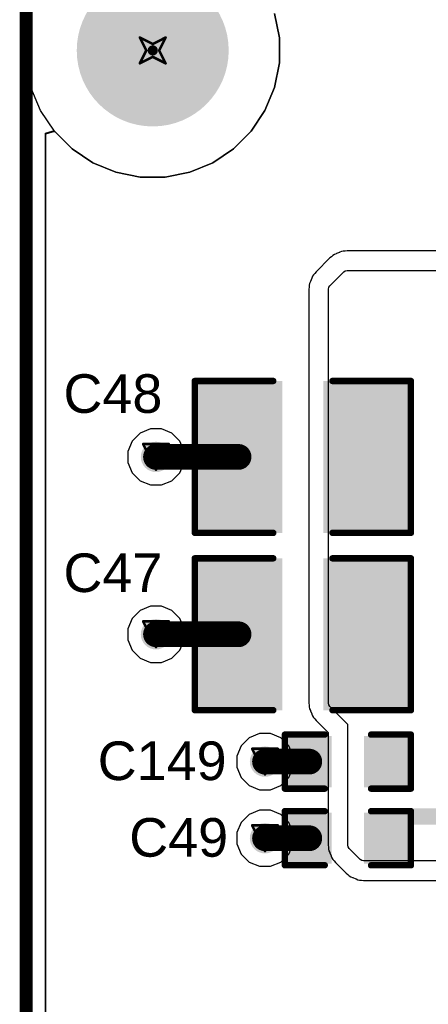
# Model space of a CAD drawing. Header units: inches. Extents: x 0 to 12.2, y 0 to 7.
# Tile 94 of 154: x -0.005 to 0.313, y 3.885 to 4.65. Entities that reach past the tile are written whole.
import ezdxf

# ---------------------------------------------------------------- set-up
doc = ezdxf.new("R2010")
doc.units = ezdxf.units.IN
doc.header["$MEASUREMENT"] = 0
for name, color, linetype in [('Board Outline', 216, 'Continuous'), ('Bottom Layer', 5, 'Continuous'), ('Bottom Solder', 6, 'Continuous'), ('Drill Drawing', 1, 'Continuous'), ('Layer 1', 16, 'Continuous'), ('Layer 2', 76, 'Continuous'), ('Multi-Layer', 9, 'Continuous'), ('Pad Holes', 156, 'Continuous'), ('Top Layer', 1, 'Continuous'), ('Top Overlay', 2, 'Continuous'), ('Top Paste', 8, 'Continuous'), ('Top Solder', 216, 'Continuous'), ('Via Holes', 16, 'Continuous')]:
    doc.layers.add(name, color=color, linetype=linetype)
doc.styles.add('Arial', font='txt', dxfattribs={"height": 0.2})

# ---------------------------------------------------------------- blocks, each defined once
blk = doc.blocks.new('C___0603_209')
at = {"layer": 'Top Layer'}
for points in [[(-0.015, 0.0175), (-0.015, -0.0175), (-0.045, -0.0175), (-0.045, 0.0175)], [(0.045, 0.0175), (0.045, -0.0175), (0.015, -0.0175), (0.015, 0.0175)]]:
    blk.add_hatch(color=1, dxfattribs=at).paths.add_polyline_path(points)
at = {"layer": 'Top Paste'}
for points in [[(-0.015, 0.0175), (-0.015, -0.0175), (-0.045, -0.0175), (-0.045, 0.0175)], [(0.045, 0.0175), (0.045, -0.0175), (0.015, -0.0175), (0.015, 0.0175)]]:
    blk.add_hatch(color=8, dxfattribs=at).paths.add_polyline_path(points)
at = {"layer": 'Top Solder'}
for points in [[(-0.01264, 0.01986), (-0.01264, -0.01986), (-0.04736, -0.01986), (-0.04736, 0.01986)], [(0.04736, 0.01986), (0.04736, -0.01986), (0.01264, -0.01986), (0.01264, 0.01986)]]:
    blk.add_hatch(color=216, dxfattribs=at).paths.add_polyline_path(points)
at = {"layer": 'Top Overlay', "const_width": 0.005}
for points in [[(-0.049, 0.021), (-0.018, 0.021)], [(-0.049, -0.021), (-0.049, 0.021)], [(0.018, 0.021), (0.049, 0.021)], [(0.049, -0.021), (0.049, 0.021)], [(-0.049, -0.021), (-0.018, -0.021)], [(0.018, -0.021), (0.049, -0.021)]]:
    blk.add_lwpolyline(points, dxfattribs=at)
at = {"layer": 'Top Overlay', "const_width": 0.0025}
for points in [[(-0.05025, 0.021, 1), (-0.04775, 0.021, 1)], [(-0.05025, 0.021, 1), (-0.04775, 0.021, 1)], [(-0.01925, 0.021, 1), (-0.01675, 0.021, 1)], [(0.01675, 0.021, 1), (0.01925, 0.021, 1)], [(0.04775, 0.021, 1), (0.05025, 0.021, 1)], [(0.04775, 0.021, 1), (0.05025, 0.021, 1)], [(-0.05025, -0.021, 1), (-0.04775, -0.021, 1)], [(-0.05025, -0.021, 1), (-0.04775, -0.021, 1)], [(-0.01925, -0.021, 1), (-0.01675, -0.021, 1)], [(0.01675, -0.021, 1), (0.01925, -0.021, 1)], [(0.04775, -0.021, 1), (0.05025, -0.021, 1)], [(0.04775, -0.021, 1), (0.05025, -0.021, 1)]]:
    blk.add_lwpolyline(points, format="xyb", close=True, dxfattribs=at)
blk = doc.blocks.new('C___0603_306')
at = {"layer": 'Top Layer'}
for points in [[(-0.015, 0.0175), (-0.015, -0.0175), (-0.045, -0.0175), (-0.045, 0.0175)], [(0.045, 0.0175), (0.045, -0.0175), (0.015, -0.0175), (0.015, 0.0175)]]:
    blk.add_hatch(color=1, dxfattribs=at).paths.add_polyline_path(points)
at = {"layer": 'Top Paste'}
for points in [[(-0.015, 0.0175), (-0.015, -0.0175), (-0.045, -0.0175), (-0.045, 0.0175)], [(0.045, 0.0175), (0.045, -0.0175), (0.015, -0.0175), (0.015, 0.0175)]]:
    blk.add_hatch(color=8, dxfattribs=at).paths.add_polyline_path(points)
at = {"layer": 'Top Solder'}
for points in [[(-0.01264, 0.01986), (-0.01264, -0.01986), (-0.04736, -0.01986), (-0.04736, 0.01986)], [(0.04736, 0.01986), (0.04736, -0.01986), (0.01264, -0.01986), (0.01264, 0.01986)]]:
    blk.add_hatch(color=216, dxfattribs=at).paths.add_polyline_path(points)
at = {"layer": 'Top Overlay', "const_width": 0.005}
for points in [[(-0.049, 0.021), (-0.018, 0.021)], [(-0.049, -0.021), (-0.049, 0.021)], [(0.018, 0.021), (0.049, 0.021)], [(0.049, -0.021), (0.049, 0.021)], [(-0.049, -0.021), (-0.018, -0.021)], [(0.018, -0.021), (0.049, -0.021)]]:
    blk.add_lwpolyline(points, dxfattribs=at)
at = {"layer": 'Top Overlay', "const_width": 0.0025}
for points in [[(-0.05025, 0.021, 1), (-0.04775, 0.021, 1)], [(-0.05025, 0.021, 1), (-0.04775, 0.021, 1)], [(-0.01925, 0.021, 1), (-0.01675, 0.021, 1)], [(0.01675, 0.021, 1), (0.01925, 0.021, 1)], [(0.04775, 0.021, 1), (0.05025, 0.021, 1)], [(0.04775, 0.021, 1), (0.05025, 0.021, 1)], [(-0.05025, -0.021, 1), (-0.04775, -0.021, 1)], [(-0.05025, -0.021, 1), (-0.04775, -0.021, 1)], [(-0.01925, -0.021, 1), (-0.01675, -0.021, 1)], [(0.01675, -0.021, 1), (0.01925, -0.021, 1)], [(0.04775, -0.021, 1), (0.05025, -0.021, 1)], [(0.04775, -0.021, 1), (0.05025, -0.021, 1)]]:
    blk.add_lwpolyline(points, format="xyb", close=True, dxfattribs=at)
blk = doc.blocks.new('C___1210_307')
at = {"layer": 'Top Layer'}
for points in [[(-0.08, 0.055), (-0.02, 0.055), (-0.02, -0.055), (-0.08, -0.055)], [(0.02, 0.055), (0.08, 0.055), (0.08, -0.055), (0.02, -0.055)]]:
    blk.add_hatch(color=1, dxfattribs=at).paths.add_polyline_path(points)
at = {"layer": 'Top Paste'}
for points in [[(-0.08, 0.055), (-0.02, 0.055), (-0.02, -0.055), (-0.08, -0.055)], [(0.02, 0.055), (0.08, 0.055), (0.08, -0.055), (0.02, -0.055)]]:
    blk.add_hatch(color=8, dxfattribs=at).paths.add_polyline_path(points)
at = {"layer": 'Top Solder'}
for points in [[(-0.084, 0.059), (-0.016, 0.059), (-0.016, -0.059), (-0.084, -0.059)], [(0.016, 0.059), (0.084, 0.059), (0.084, -0.059), (0.016, -0.059)]]:
    blk.add_hatch(color=216, dxfattribs=at).paths.add_polyline_path(points)
at = {"layer": 'Top Overlay', "const_width": 0.005}
for points in [[(-0.084, 0.059), (-0.023, 0.059)], [(-0.084, -0.059), (-0.084, 0.059)], [(0.023, 0.059), (0.084, 0.059)], [(0.084, -0.059), (0.084, 0.059)], [(-0.084, -0.059), (-0.023, -0.059)], [(0.023, -0.059), (0.084, -0.059)]]:
    blk.add_lwpolyline(points, dxfattribs=at)
at = {"layer": 'Top Overlay', "const_width": 0.0025}
for points in [[(-0.08525, 0.059, 1), (-0.08275, 0.059, 1)], [(-0.08525, 0.059, 1), (-0.08275, 0.059, 1)], [(-0.02425, 0.059, 1), (-0.02175, 0.059, 1)], [(0.02175, 0.059, 1), (0.02425, 0.059, 1)], [(0.08275, 0.059, 1), (0.08525, 0.059, 1)], [(0.08275, 0.059, 1), (0.08525, 0.059, 1)], [(-0.08525, -0.059, 1), (-0.08275, -0.059, 1)], [(-0.08525, -0.059, 1), (-0.08275, -0.059, 1)], [(-0.02425, -0.059, 1), (-0.02175, -0.059, 1)], [(0.02175, -0.059, 1), (0.02425, -0.059, 1)], [(0.08275, -0.059, 1), (0.08525, -0.059, 1)], [(0.08275, -0.059, 1), (0.08525, -0.059, 1)]]:
    blk.add_lwpolyline(points, format="xyb", close=True, dxfattribs=at)
blk = doc.blocks.new('C___1210_308')
at = {"layer": 'Top Layer'}
for points in [[(-0.08, 0.055), (-0.02, 0.055), (-0.02, -0.055), (-0.08, -0.055)], [(0.02, 0.055), (0.08, 0.055), (0.08, -0.055), (0.02, -0.055)]]:
    blk.add_hatch(color=1, dxfattribs=at).paths.add_polyline_path(points)
at = {"layer": 'Top Paste'}
for points in [[(-0.08, 0.055), (-0.02, 0.055), (-0.02, -0.055), (-0.08, -0.055)], [(0.02, 0.055), (0.08, 0.055), (0.08, -0.055), (0.02, -0.055)]]:
    blk.add_hatch(color=8, dxfattribs=at).paths.add_polyline_path(points)
at = {"layer": 'Top Solder'}
for points in [[(-0.084, 0.059), (-0.016, 0.059), (-0.016, -0.059), (-0.084, -0.059)], [(0.016, 0.059), (0.084, 0.059), (0.084, -0.059), (0.016, -0.059)]]:
    blk.add_hatch(color=216, dxfattribs=at).paths.add_polyline_path(points)
at = {"layer": 'Top Overlay', "const_width": 0.005}
for points in [[(-0.084, 0.059), (-0.023, 0.059)], [(-0.084, -0.059), (-0.084, 0.059)], [(0.023, 0.059), (0.084, 0.059)], [(0.084, -0.059), (0.084, 0.059)], [(-0.084, -0.059), (-0.023, -0.059)], [(0.023, -0.059), (0.084, -0.059)]]:
    blk.add_lwpolyline(points, dxfattribs=at)
at = {"layer": 'Top Overlay', "const_width": 0.0025}
for points in [[(-0.08525, 0.059, 1), (-0.08275, 0.059, 1)], [(-0.08525, 0.059, 1), (-0.08275, 0.059, 1)], [(-0.02425, 0.059, 1), (-0.02175, 0.059, 1)], [(0.02175, 0.059, 1), (0.02425, 0.059, 1)], [(0.08275, 0.059, 1), (0.08525, 0.059, 1)], [(0.08275, 0.059, 1), (0.08525, 0.059, 1)], [(-0.08525, -0.059, 1), (-0.08275, -0.059, 1)], [(-0.08525, -0.059, 1), (-0.08275, -0.059, 1)], [(-0.02425, -0.059, 1), (-0.02175, -0.059, 1)], [(0.02175, -0.059, 1), (0.02425, -0.059, 1)], [(0.08275, -0.059, 1), (0.08525, -0.059, 1)], [(0.08275, -0.059, 1), (0.08525, -0.059, 1)]]:
    blk.add_lwpolyline(points, format="xyb", close=True, dxfattribs=at)

msp = doc.modelspace()

# ---------------------------------------------------------------- hatches: boundary and pattern name
at = {"layer": 'Bottom Layer'}
h = msp.add_hatch(color=5, dxfattribs=at)
edge = h.paths.add_edge_path()
edge.add_arc((0.10095, 4.31015), 0.01181, 0, 360)
h = msp.add_hatch(color=5, dxfattribs=at)
edge = h.paths.add_edge_path()
edge.add_arc((0.10095, 4.17236), 0.01181, 0, 360)
h = msp.add_hatch(color=5, dxfattribs=at)
edge = h.paths.add_edge_path()
edge.add_arc((0.18569, 4.0734), 0.01181, 0, 360)
h = msp.add_hatch(color=5, dxfattribs=at)
edge = h.paths.add_edge_path()
edge.add_arc((0.18569, 4.01388), 0.01181, 0, 360)
at = {"layer": 'Bottom Solder'}
h = msp.add_hatch(color=6, dxfattribs=at)
edge = h.paths.add_edge_path()
edge.add_arc((0.09842, 4.62599), 0.004, 0, 360)
at = {"layer": 'Layer 1'}
h = msp.add_hatch(color=16, dxfattribs=at)
edge = h.paths.add_edge_path()
edge.add_arc((0.10095, 4.31015), 0.01181, 0, 360)
h = msp.add_hatch(color=16, dxfattribs=at)
edge = h.paths.add_edge_path()
edge.add_arc((0.10095, 4.17236), 0.01181, 0, 360)
h = msp.add_hatch(color=16, dxfattribs=at)
edge = h.paths.add_edge_path()
edge.add_arc((0.18569, 4.0734), 0.01181, 0, 360)
h = msp.add_hatch(color=16, dxfattribs=at)
edge = h.paths.add_edge_path()
edge.add_arc((0.18569, 4.01388), 0.01181, 0, 360)
at = {"layer": 'Layer 2'}
h = msp.add_hatch(color=76, dxfattribs=at)
edge = h.paths.add_edge_path()
edge.add_arc((0.10095, 4.31015), 0.01181, 0, 360)
h = msp.add_hatch(color=76, dxfattribs=at)
edge = h.paths.add_edge_path()
edge.add_arc((0.10095, 4.17236), 0.01181, 0, 360)
h = msp.add_hatch(color=76, dxfattribs=at)
edge = h.paths.add_edge_path()
edge.add_arc((0.18569, 4.0734), 0.01181, 0, 360)
h = msp.add_hatch(color=76, dxfattribs=at)
edge = h.paths.add_edge_path()
edge.add_arc((0.18569, 4.01388), 0.01181, 0, 360)
at = {"layer": 'Pad Holes'}
h = msp.add_hatch(color=7, dxfattribs=at)
edge = h.paths.add_edge_path()
edge.add_arc((0.09842, 4.62599), 0.05906, 0, 360)
at = {"layer": 'Top Layer'}
h = msp.add_hatch(color=1, dxfattribs=at)
edge = h.paths.add_edge_path()
edge.add_arc((0.10095, 4.31015), 0.01181, 0, 360)
h = msp.add_hatch(color=1, dxfattribs=at)
edge = h.paths.add_edge_path()
edge.add_arc((0.10095, 4.17236), 0.01181, 0, 360)
h = msp.add_hatch(color=1, dxfattribs=at)
edge = h.paths.add_edge_path()
edge.add_arc((0.18569, 4.0734), 0.01181, 0, 360)
msp.add_hatch(color=1, dxfattribs=at).paths.add_polyline_path([(0.29512, 4.02443), (0.40289, 4.02443), (0.40289, 4.03703), (0.29512, 4.03703)])
h = msp.add_hatch(color=1, dxfattribs=at)
edge = h.paths.add_edge_path()
edge.add_arc((0.18569, 4.01388), 0.01181, 0, 360)
at = {"layer": 'Top Solder'}
h = msp.add_hatch(color=216, dxfattribs=at)
edge = h.paths.add_edge_path()
edge.add_arc((0.09842, 4.62599), 0.004, 0, 360)
at = {"layer": 'Via Holes'}
h = msp.add_hatch(color=7, dxfattribs=at)
edge = h.paths.add_edge_path()
edge.add_arc((0.10095, 4.31015), 0.00591, 0, 360)
h = msp.add_hatch(color=7, dxfattribs=at)
edge = h.paths.add_edge_path()
edge.add_arc((0.10095, 4.17236), 0.00591, 0, 360)
h = msp.add_hatch(color=7, dxfattribs=at)
edge = h.paths.add_edge_path()
edge.add_arc((0.18569, 4.0734), 0.00591, 0, 360)
h = msp.add_hatch(color=7, dxfattribs=at)
edge = h.paths.add_edge_path()
edge.add_arc((0.18569, 4.01388), 0.00591, 0, 360)

# ---------------------------------------------------------------- linework, layer by layer
at = {"layer": 'Board Outline', "const_width": 0.01}
msp.add_lwpolyline([(0, 0), (0, 4.72441)], dxfattribs=at)
at = {"layer": 'Bottom Layer'}
for p, q in [((0.19685, 4.63568), (0.19307, 4.6547)), ((0.19685, 4.61629), (0.19685, 4.63568)), ((0.19307, 4.59728), (0.19685, 4.61629)), ((0.18565, 4.57936), (0.19307, 4.59728)), ((0.17487, 4.56324), (0.18565, 4.57936)), ((0.01529, 4.56122), (0.02054, 4.56281)), ((0.01529, 0.16319), (0.01529, 4.56122)), ((0.02054, 4.56281), (0.02229, 4.56292)), ((0.02229, 4.56292), (0.03568, 4.54954)), ((0.16117, 4.54954), (0.17487, 4.56324)), ((0.03568, 4.54954), (0.0518, 4.53876)), ((0.14504, 4.53876), (0.16117, 4.54954)), ((0.0518, 4.53876), (0.06971, 4.53134)), ((0.12713, 4.53134), (0.14504, 4.53876)), ((0.06971, 4.53134), (0.08873, 4.52756)), ((0.10812, 4.52756), (0.12713, 4.53134)), ((0.08873, 4.52756), (0.10812, 4.52756))]:
    msp.add_line(p, q, dxfattribs=at)
at = {"layer": 'Drill Drawing', "const_width": 0.002}
for points in [[(0.08842, 4.63599), (0.09842, 4.63099)], [(0.08842, 4.63599), (0.09342, 4.62599)], [(0.09842, 4.63099), (0.10842, 4.63599)], [(0.10342, 4.62599), (0.10842, 4.63599)], [(0.08842, 4.61599), (0.09342, 4.62599)], [(0.08842, 4.61599), (0.09842, 4.62099)], [(0.09842, 4.62099), (0.10842, 4.61599)], [(0.10342, 4.62599), (0.10842, 4.61599)], [(0.09095, 4.32015), (0.11095, 4.32015)], [(0.09095, 4.32015), (0.10095, 4.30015)], [(0.10095, 4.30015), (0.11095, 4.32015)], [(0.09095, 4.18236), (0.11095, 4.18236)], [(0.09095, 4.18236), (0.10095, 4.16236)], [(0.10095, 4.16236), (0.11095, 4.18236)], [(0.17569, 4.0834), (0.19569, 4.0834)], [(0.17569, 4.0834), (0.18569, 4.0634)], [(0.18569, 4.0634), (0.19569, 4.0834)], [(0.17569, 4.02388), (0.19569, 4.02388)], [(0.17569, 4.02388), (0.18569, 4.00388)], [(0.18569, 4.00388), (0.19569, 4.02388)]]:
    msp.add_lwpolyline(points, dxfattribs=at)
at = {"layer": 'Drill Drawing', "const_width": 0.001}
for points in [[(0.08792, 4.63599, 1), (0.08892, 4.63599, 1)], [(0.08792, 4.63599, 1), (0.08892, 4.63599, 1)], [(0.10792, 4.63599, 1), (0.10892, 4.63599, 1)], [(0.10792, 4.63599, 1), (0.10892, 4.63599, 1)], [(0.09792, 4.63099, 1), (0.09892, 4.63099, 1)], [(0.09792, 4.63099, 1), (0.09892, 4.63099, 1)], [(0.09292, 4.62599, 1), (0.09392, 4.62599, 1)], [(0.09292, 4.62599, 1), (0.09392, 4.62599, 1)], [(0.09792, 4.62099, 1), (0.09892, 4.62099, 1)], [(0.09792, 4.62099, 1), (0.09892, 4.62099, 1)], [(0.10292, 4.62599, 1), (0.10392, 4.62599, 1)], [(0.10292, 4.62599, 1), (0.10392, 4.62599, 1)], [(0.08792, 4.61599, 1), (0.08892, 4.61599, 1)], [(0.08792, 4.61599, 1), (0.08892, 4.61599, 1)], [(0.10792, 4.61599, 1), (0.10892, 4.61599, 1)], [(0.10792, 4.61599, 1), (0.10892, 4.61599, 1)], [(0.09045, 4.32015, 1), (0.09145, 4.32015, 1)], [(0.09045, 4.32015, 1), (0.09145, 4.32015, 1)], [(0.11045, 4.32015, 1), (0.11145, 4.32015, 1)], [(0.11045, 4.32015, 1), (0.11145, 4.32015, 1)], [(0.10045, 4.30015, 1), (0.10145, 4.30015, 1)], [(0.10045, 4.30015, 1), (0.10145, 4.30015, 1)], [(0.09045, 4.18236, 1), (0.09145, 4.18236, 1)], [(0.09045, 4.18236, 1), (0.09145, 4.18236, 1)], [(0.11045, 4.18236, 1), (0.11145, 4.18236, 1)], [(0.11045, 4.18236, 1), (0.11145, 4.18236, 1)], [(0.10045, 4.16236, 1), (0.10145, 4.16236, 1)], [(0.10045, 4.16236, 1), (0.10145, 4.16236, 1)], [(0.17519, 4.0834, 1), (0.17619, 4.0834, 1)], [(0.17519, 4.0834, 1), (0.17619, 4.0834, 1)], [(0.19519, 4.0834, 1), (0.19619, 4.0834, 1)], [(0.19519, 4.0834, 1), (0.19619, 4.0834, 1)], [(0.18519, 4.0634, 1), (0.18619, 4.0634, 1)], [(0.18519, 4.0634, 1), (0.18619, 4.0634, 1)], [(0.17519, 4.02388, 1), (0.17619, 4.02388, 1)], [(0.17519, 4.02388, 1), (0.17619, 4.02388, 1)], [(0.19519, 4.02388, 1), (0.19619, 4.02388, 1)], [(0.19519, 4.02388, 1), (0.19619, 4.02388, 1)], [(0.18519, 4.00388, 1), (0.18619, 4.00388, 1)], [(0.18519, 4.00388, 1), (0.18619, 4.00388, 1)]]:
    msp.add_lwpolyline(points, format="xyb", close=True, dxfattribs=at)
at = {"layer": 'Layer 1'}
for p, q in [((0.19685, 4.63568), (0.19307, 4.6547)), ((0.19685, 4.61629), (0.19685, 4.63568)), ((0.19307, 4.59728), (0.19685, 4.61629)), ((0.18565, 4.57936), (0.19307, 4.59728)), ((0.17487, 4.56324), (0.18565, 4.57936)), ((0.01529, 4.56122), (0.02054, 4.56281)), ((0.01529, 0.16319), (0.01529, 4.56122)), ((0.02054, 4.56281), (0.02229, 4.56292)), ((0.02229, 4.56292), (0.03568, 4.54954)), ((0.16117, 4.54954), (0.17487, 4.56324)), ((0.03568, 4.54954), (0.0518, 4.53876)), ((0.14504, 4.53876), (0.16117, 4.54954)), ((0.0518, 4.53876), (0.06971, 4.53134)), ((0.12713, 4.53134), (0.14504, 4.53876)), ((0.06971, 4.53134), (0.08873, 4.52756)), ((0.10812, 4.52756), (0.12713, 4.53134)), ((0.08873, 4.52756), (0.10812, 4.52756))]:
    msp.add_line(p, q, dxfattribs=at)
at = {"layer": 'Layer 2'}
for p, q in [((0.19685, 4.63568), (0.19307, 4.6547)), ((0.19685, 4.61629), (0.19685, 4.63568)), ((0.19307, 4.59728), (0.19685, 4.61629)), ((0.18565, 4.57936), (0.19307, 4.59728)), ((0.17487, 4.56324), (0.18565, 4.57936)), ((0.015, 4.56162), (0.02022, 4.56321)), ((0.015, 3.65292), (0.015, 4.56162)), ((0.02022, 4.56321), (0.022, 4.56322)), ((0.022, 4.56322), (0.03568, 4.54954)), ((0.16117, 4.54954), (0.17487, 4.56324)), ((0.03568, 4.54954), (0.0518, 4.53876)), ((0.14504, 4.53876), (0.16117, 4.54954)), ((0.0518, 4.53876), (0.06971, 4.53134)), ((0.12713, 4.53134), (0.14504, 4.53876)), ((0.06971, 4.53134), (0.08873, 4.52756)), ((0.10812, 4.52756), (0.12713, 4.53134)), ((0.08873, 4.52756), (0.10812, 4.52756)), ((0.09661, 4.33196), (0.08859, 4.32864)), ((0.10528, 4.33196), (0.09661, 4.33196)), ((0.1133, 4.32864), (0.10528, 4.33196)), ((0.08245, 4.32251), (0.07913, 4.31449)), ((0.08859, 4.32864), (0.08245, 4.32251)), ((0.11944, 4.32251), (0.1133, 4.32864)), ((0.12276, 4.31449), (0.11944, 4.32251)), ((0.07913, 4.31449), (0.07913, 4.30581)), ((0.12276, 4.30581), (0.12276, 4.31449)), ((0.07913, 4.30581), (0.08245, 4.2978)), ((0.11944, 4.2978), (0.12276, 4.30581)), ((0.08245, 4.2978), (0.08859, 4.29166)), ((0.1133, 4.29166), (0.11944, 4.2978)), ((0.08859, 4.29166), (0.09661, 4.28834)), ((0.09661, 4.28834), (0.10528, 4.28834)), ((0.10528, 4.28834), (0.1133, 4.29166)), ((0.09661, 4.19417), (0.08859, 4.19085)), ((0.10528, 4.19417), (0.09661, 4.19417)), ((0.1133, 4.19085), (0.10528, 4.19417)), ((0.08245, 4.18471), (0.07913, 4.1767)), ((0.08859, 4.19085), (0.08245, 4.18471)), ((0.11944, 4.18471), (0.1133, 4.19085)), ((0.12276, 4.1767), (0.11944, 4.18471)), ((0.07913, 4.1767), (0.07913, 4.16802)), ((0.12276, 4.16802), (0.12276, 4.1767)), ((0.07913, 4.16802), (0.08245, 4.16)), ((0.11944, 4.16), (0.12276, 4.16802)), ((0.08245, 4.16), (0.08859, 4.15387)), ((0.1133, 4.15387), (0.11944, 4.16)), ((0.08859, 4.15387), (0.09661, 4.15055)), ((0.09661, 4.15055), (0.10528, 4.15055)), ((0.10528, 4.15055), (0.1133, 4.15387)), ((0.18135, 4.09521), (0.17333, 4.09189)), ((0.19002, 4.09521), (0.18135, 4.09521)), ((0.19804, 4.09189), (0.19002, 4.09521)), ((0.16719, 4.08575), (0.16387, 4.07774)), ((0.17333, 4.09189), (0.16719, 4.08575)), ((0.20418, 4.08575), (0.19804, 4.09189)), ((0.2075, 4.07774), (0.20418, 4.08575)), ((0.16387, 4.07774), (0.16387, 4.06906)), ((0.2075, 4.06906), (0.2075, 4.07774)), ((0.16387, 4.06906), (0.16719, 4.06104)), ((0.20418, 4.06104), (0.2075, 4.06906)), ((0.16719, 4.06104), (0.17333, 4.05491)), ((0.17333, 4.05491), (0.18135, 4.05159)), ((0.19002, 4.05159), (0.19804, 4.05491)), ((0.19804, 4.05491), (0.20418, 4.06104)), ((0.18135, 4.05159), (0.19002, 4.05159)), ((0.17333, 4.03237), (0.16719, 4.02623)), ((0.18135, 4.03569), (0.17333, 4.03237)), ((0.19002, 4.03569), (0.18135, 4.03569)), ((0.19804, 4.03237), (0.19002, 4.03569)), ((0.20418, 4.02623), (0.19804, 4.03237)), ((0.16719, 4.02623), (0.16387, 4.01821)), ((0.2075, 4.01821), (0.20418, 4.02623)), ((0.16387, 4.01821), (0.16387, 4.00954)), ((0.2075, 4.00954), (0.2075, 4.01821)), ((0.16387, 4.00954), (0.16719, 4.00152)), ((0.20418, 4.00152), (0.2075, 4.00954)), ((0.16719, 4.00152), (0.17333, 3.99539)), ((0.19804, 3.99539), (0.20418, 4.00152)), ((0.17333, 3.99539), (0.18135, 3.99206)), ((0.19002, 3.99206), (0.19804, 3.99539)), ((0.18135, 3.99206), (0.19002, 3.99206))]:
    msp.add_line(p, q, dxfattribs=at)
at = {"layer": 'Multi-Layer'}
for p, q in [((0, 4.63568), (0.00378, 4.6547)), ((0.19307, 4.6547), (0.19685, 4.63568)), ((0, 4.62599), (0, 4.63568)), ((0.19685, 4.63568), (0.19685, 4.62599)), ((0, 4.61629), (0, 4.62599)), ((0.19685, 4.62599), (0.19685, 4.61629)), ((0.00378, 4.59728), (0, 4.61629)), ((0.19685, 4.61629), (0.19307, 4.59728)), ((0.0112, 4.57936), (0.00378, 4.59728)), ((0.19307, 4.59728), (0.18565, 4.57936)), ((0.02197, 4.56324), (0.0112, 4.57936)), ((0.18565, 4.57936), (0.17487, 4.56324)), ((0.03568, 4.54954), (0.02197, 4.56324)), ((0.17487, 4.56324), (0.16117, 4.54954)), ((0.0518, 4.53876), (0.03568, 4.54954)), ((0.16117, 4.54954), (0.14504, 4.53876)), ((0.06971, 4.53134), (0.0518, 4.53876)), ((0.14504, 4.53876), (0.12713, 4.53134)), ((0.08873, 4.52756), (0.06971, 4.53134)), ((0.12713, 4.53134), (0.10812, 4.52756)), ((0.09842, 4.52756), (0.08873, 4.52756)), ((0.09842, 4.52756), (0.09842, 4.52756)), ((0.10812, 4.52756), (0.09842, 4.52756))]:
    msp.add_line(p, q, dxfattribs=at)
at = {"layer": 'Top Layer'}
for p, q in [((0.19685, 4.63568), (0.19307, 4.6547)), ((0.19685, 4.61629), (0.19685, 4.63568)), ((0.19307, 4.59728), (0.19685, 4.61629)), ((0.18565, 4.57936), (0.19307, 4.59728)), ((0.17487, 4.56324), (0.18565, 4.57936)), ((0.01529, 4.56122), (0.02054, 4.56281)), ((0.01529, 0.16319), (0.01529, 4.56122)), ((0.02054, 4.56281), (0.02229, 4.56292)), ((0.02229, 4.56292), (0.03568, 4.54954)), ((0.16117, 4.54954), (0.17487, 4.56324)), ((0.03568, 4.54954), (0.0518, 4.53876)), ((0.14504, 4.53876), (0.16117, 4.54954)), ((0.0518, 4.53876), (0.06971, 4.53134)), ((0.12713, 4.53134), (0.14504, 4.53876)), ((0.06971, 4.53134), (0.08873, 4.52756)), ((0.10812, 4.52756), (0.12713, 4.53134)), ((0.08873, 4.52756), (0.10812, 4.52756)), ((0.24101, 4.46802), (0.23962, 4.46744)), ((0.24108, 4.46806), (0.24101, 4.46802)), ((0.24117, 4.46808), (0.24108, 4.46806)), ((0.24358, 4.46908), (0.24117, 4.46808)), ((0.24365, 4.46913), (0.24358, 4.46908)), ((0.24374, 4.46915), (0.24365, 4.46913)), ((0.24513, 4.46972), (0.24374, 4.46915)), ((0.24652, 4.47), (0.24513, 4.46972)), ((0.24803, 4.47), (0.24652, 4.47)), ((0.24951, 4.47029), (0.24803, 4.47)), ((0.56549, 4.47029), (0.24951, 4.47029)), ((0.23612, 4.46475), (0.22537, 4.454)), ((0.23737, 4.46559), (0.23612, 4.46475)), ((0.23844, 4.46665), (0.23737, 4.46559)), ((0.23962, 4.46744), (0.23844, 4.46665)), ((0.22453, 4.45275), (0.22347, 4.45168)), ((0.22537, 4.454), (0.22453, 4.45275)), ((0.23618, 4.44318), (0.24693, 4.45393)), ((0.24693, 4.45393), (0.24811, 4.45472)), ((0.24811, 4.45472), (0.24951, 4.455)), ((0.24951, 4.455), (0.56549, 4.455)), ((0.2204, 4.44499), (0.22012, 4.4436)), ((0.22097, 4.44638), (0.2204, 4.44499)), ((0.22099, 4.44646), (0.22097, 4.44638)), ((0.22104, 4.44654), (0.22099, 4.44646)), ((0.22204, 4.44895), (0.22104, 4.44654)), ((0.22205, 4.44904), (0.22204, 4.44895)), ((0.2221, 4.44911), (0.22205, 4.44904)), ((0.22268, 4.4505), (0.2221, 4.44911)), ((0.22347, 4.45168), (0.22268, 4.4505)), ((0.22012, 4.44209), (0.21982, 4.44061)), ((0.21982, 4.44061), (0.21982, 4.11886)), ((0.22012, 4.4436), (0.22012, 4.44209)), ((0.23512, 4.44061), (0.2354, 4.442)), ((0.23512, 4.11886), (0.23512, 4.44061)), ((0.2354, 4.442), (0.23618, 4.44318)), ((0.21982, 4.11886), (0.22012, 4.11739)), ((0.22012, 4.11739), (0.22012, 4.11588)), ((0.22012, 4.11588), (0.2204, 4.11449)), ((0.2354, 4.11747), (0.23512, 4.11886)), ((0.23618, 4.11629), (0.2354, 4.11747)), ((0.25012, 4.10236), (0.23618, 4.11629)), ((0.2204, 4.11449), (0.22097, 4.1131)), ((0.22097, 4.1131), (0.22099, 4.11301)), ((0.22099, 4.11301), (0.22104, 4.11294)), ((0.22104, 4.11294), (0.22204, 4.11052)), ((0.22204, 4.11052), (0.22205, 4.11044)), ((0.22205, 4.11044), (0.2221, 4.11037)), ((0.2221, 4.11037), (0.22268, 4.10897)), ((0.22268, 4.10897), (0.22347, 4.10779)), ((0.22347, 4.10779), (0.22453, 4.10673)), ((0.22453, 4.10673), (0.22537, 4.10548)), ((0.22537, 4.10548), (0.23482, 4.09602)), ((0.25012, 4.00848), (0.25012, 4.10236)), ((0.23482, 4.09602), (0.23482, 4.00848)), ((0.23482, 4.00848), (0.23512, 4.00701)), ((0.23512, 4.00701), (0.23512, 4.0055)), ((0.23512, 4.0055), (0.2354, 4.00411)), ((0.2354, 4.00411), (0.23597, 4.00272)), ((0.23597, 4.00272), (0.23599, 4.00263)), ((0.23599, 4.00263), (0.23604, 4.00256)), ((0.23604, 4.00256), (0.23704, 4.00015)), ((0.2504, 4.00709), (0.25012, 4.00848)), ((0.25118, 4.00591), (0.2504, 4.00709)), ((0.25966, 3.99744), (0.25118, 4.00591)), ((0.23704, 4.00015), (0.23705, 4.00006)), ((0.23705, 4.00006), (0.2371, 3.99999)), ((0.2371, 3.99999), (0.23768, 3.9986)), ((0.23768, 3.9986), (0.23847, 3.99742)), ((0.23847, 3.99742), (0.23953, 3.99635)), ((0.23953, 3.99635), (0.24037, 3.9951)), ((0.24037, 3.9951), (0.24884, 3.98663)), ((0.26084, 3.99665), (0.25966, 3.99744)), ((0.26223, 3.99638), (0.26084, 3.99665)), ((0.365, 3.99638), (0.26223, 3.99638)), ((0.24884, 3.98663), (0.25009, 3.98579)), ((0.25009, 3.98579), (0.25116, 3.98472)), ((0.25116, 3.98472), (0.25234, 3.98394)), ((0.25234, 3.98394), (0.25373, 3.98336)), ((0.25373, 3.98336), (0.2538, 3.98331)), ((0.2538, 3.98331), (0.25389, 3.98329)), ((0.25389, 3.98329), (0.2563, 3.98229)), ((0.2563, 3.98229), (0.25637, 3.98225)), ((0.25637, 3.98225), (0.25646, 3.98223)), ((0.25646, 3.98223), (0.25785, 3.98165)), ((0.25785, 3.98165), (0.25924, 3.98138)), ((0.25924, 3.98138), (0.26075, 3.98138)), ((0.26075, 3.98138), (0.26223, 3.98108)), ((0.26223, 3.98108), (0.365, 3.98108))]:
    msp.add_line(p, q, dxfattribs=at)
at = {"layer": 'Top Layer', "const_width": 0.02}
for points in [[(0.10095, 4.31015), (0.16512, 4.31015)], [(0.10095, 4.17236), (0.16512, 4.17236)], [(0.18569, 4.0734), (0.22012, 4.0734)], [(0.18569, 4.01388), (0.22012, 4.01388)]]:
    msp.add_lwpolyline(points, dxfattribs=at)
at = {"layer": 'Top Layer', "const_width": 0.01}
for points in [[(0.09595, 4.31015, 1), (0.10595, 4.31015, 1)], [(0.16012, 4.31015, 1), (0.17012, 4.31015, 1)], [(0.09595, 4.17236, 1), (0.10595, 4.17236, 1)], [(0.16012, 4.17236, 1), (0.17012, 4.17236, 1)], [(0.18069, 4.0734, 1), (0.19069, 4.0734, 1)], [(0.21512, 4.0734, 1), (0.22512, 4.0734, 1)], [(0.18069, 4.01388, 1), (0.19069, 4.01388, 1)], [(0.21512, 4.01388, 1), (0.22512, 4.01388, 1)]]:
    msp.add_lwpolyline(points, format="xyb", close=True, dxfattribs=at)

# ---------------------------------------------------------------- block references
for name, p in [('C___1210_307', (0.21512, 4.31015)), ('C___1210_308', (0.21512, 4.17236)), ('C___0603_209', (0.25012, 4.0734)), ('C___0603_306', (0.25012, 4.01388))]:
    msp.add_blockref(name, p)

# ---------------------------------------------------------------- texts
at = {"layer": 'Top Overlay', "style": 'Arial'}
for s, p in [('C48', (0.02903, 4.34438)), ('C47', (0.02903, 4.20515)), ('C149', (0.05563, 4.05905)), ('C49', (0.08015, 3.99953))]:
    msp.add_text(s, height=0.03, dxfattribs=at).set_placement(p)

doc.saveas('drawing.dxf')
